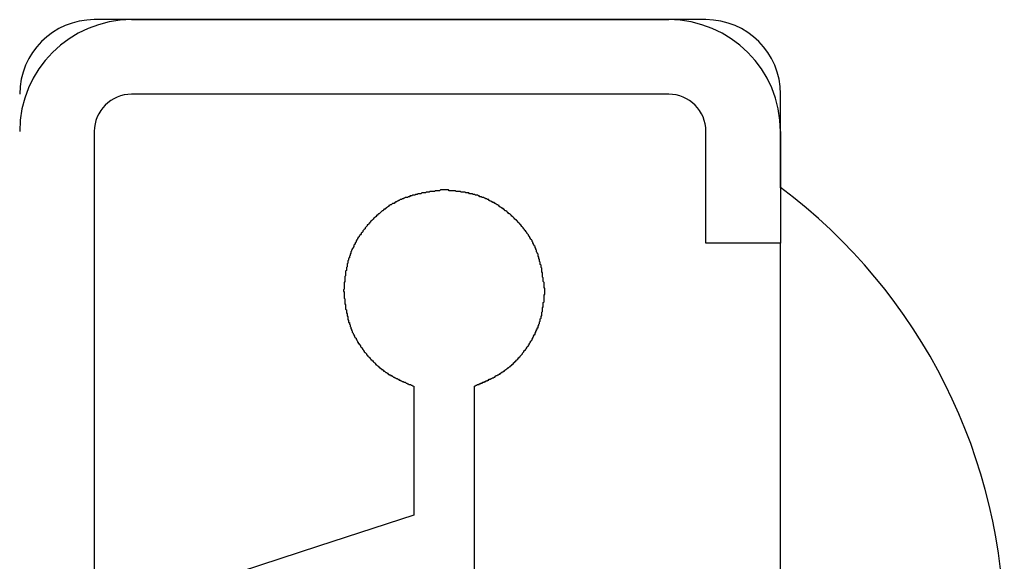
# Model space of a CAD drawing. Header units: millimetres. Extents: x 7187 to 8806, y -3756 to -2918.
# Tile 50 of 250: x 7249.3 to 7262.5, y -3104.44 to -3097.18. Entities that reach past the tile are written whole.
import ezdxf

# ---------------------------------------------------------------- set-up
doc = ezdxf.new("R2010")
doc.units = ezdxf.units.MM
doc.header["$LTSCALE"] = 3

msp = doc.modelspace()

# ---------------------------------------------------------------- linework, layer by layer
at = {"linetype": 'Continuous', "lineweight": 30}
for p, q in [((7258.503, -3097.176), (7250.303, -3097.176)), ((7250.803, -3097.176), (7258.003, -3097.176)), ((7258.003, -3098.176), (7250.803, -3098.176)), ((7259.503, -3098.812), (7259.503, -3098.176)), ((7250.303, -3098.676), (7250.303, -3112.176)), ((7258.503, -3100.176), (7258.503, -3098.676)), ((7259.503, -3098.676), (7259.503, -3100.176)), ((7259.503, -3100.176), (7258.503, -3100.176)), ((7259.503, -3110.676), (7259.503, -3100.176)), ((7254.586, -3102.093), (7254.586, -3103.825)), ((7255.401, -3104.907), (7255.401, -3102.093))]:
    msp.add_line(p, q, dxfattribs=at)
at = {"linetype": 'Continuous', "lineweight": 30, "flags": 128}
msp.add_lwpolyline([(7254.586, -3103.825), (7253.309, -3104.241), (7251.739, -3104.753)], dxfattribs=at)
at = {"linetype": 'Continuous', "lineweight": 30}
for points in [[(7259.502, -3099.431, 0), (7259.502, -3099.421, 0), (7259.502, -3099.421, 0), (7259.502, -3099.421, 0), (7259.502, -3099.421, 0), (7259.502, -3099.421, 0), (7259.502, -3099.421, 0), (7259.502, -3099.421, 0), (7259.502, -3099.421, 0), (7259.502, -3099.421, 0), (7259.502, -3099.421, 0), (7259.502, -3099.421, 0), (7259.502, -3099.421, 0), (7259.502, -3099.421, 0), (7259.502, -3099.421, 0), (7259.502, -3099.421, 0), (7259.502, -3099.421, 0), (7259.502, -3099.421, 0), (7259.502, -3099.421, 0), (7259.502, -3099.421, 0), (7259.502, -3099.421, 0), (7259.502, -3099.421, 0), (7259.502, -3099.421, 0), (7259.502, -3099.421, 0), (7259.502, -3099.421, 0), (7259.502, -3099.421, 0), (7259.502, -3099.411, 0), (7259.502, -3099.411, 0), (7259.502, -3099.411, 0), (7259.502, -3099.411, 0), (7259.502, -3099.411, 0), (7259.502, -3099.411, 0), (7259.502, -3099.411, 0), (7259.502, -3099.411, 0), (7259.502, -3099.411, 0), (7259.502, -3099.411, 0), (7259.502, -3099.411, 0), (7259.502, -3099.411, 0), (7259.502, -3099.411, 0), (7259.502, -3099.411, 0), (7259.502, -3099.411, 0), (7259.502, -3099.411, 0), (7259.502, -3099.401, 0), (7259.502, -3099.401, 0), (7259.502, -3099.401, 0), (7259.502, -3099.401, 0), (7259.502, -3099.401, 0), (7259.502, -3099.401, 0), (7259.502, -3099.401, 0), (7259.502, -3099.401, 0), (7259.502, -3099.401, 0), (7259.502, -3099.401, 0), (7259.502, -3099.391, 0), (7259.502, -3099.391, 0), (7259.502, -3099.391, 0), (7259.502, -3099.391, 0), (7259.502, -3099.391, 0), (7259.502, -3099.391, 0), (7259.502, -3099.391, 0), (7259.502, -3099.391, 0), (7259.502, -3099.391, 0), (7259.502, -3099.381, 0), (7259.502, -3099.381, 0), (7259.502, -3099.381, 0), (7259.502, -3099.381, 0), (7259.502, -3099.381, 0), (7259.502, -3099.381, 0), (7259.502, -3099.381, 0), (7259.502, -3099.371, 0), (7259.502, -3099.371, 0), (7259.502, -3099.371, 0), (7259.502, -3099.371, 0), (7259.502, -3099.371, 0), (7259.502, -3099.371, 0), (7259.502, -3099.361, 0), (7259.502, -3099.361, 0), (7259.502, -3099.361, 0), (7259.502, -3099.361, 0), (7259.502, -3099.361, 0), (7259.502, -3099.361, 0), (7259.502, -3099.361, 0), (7259.502, -3099.351, 0), (7259.502, -3099.351, 0), (7259.502, -3099.351, 0), (7259.502, -3099.351, 0), (7259.502, -3099.351, 0), (7259.502, -3099.341, 0), (7259.502, -3099.341, 0), (7259.502, -3099.341, 0), (7259.502, -3099.341, 0), (7259.502, -3099.341, 0), (7259.502, -3099.341, 0), (7259.502, -3099.331, 0), (7259.502, -3099.331, 0), (7259.502, -3099.331, 0), (7259.502, -3099.331, 0), (7259.502, -3099.331, 0), (7259.502, -3099.321, 0), (7259.502, -3099.321, 0), (7259.502, -3099.321, 0), (7259.502, -3099.321, 0), (7259.502, -3099.321, 0), (7259.502, -3099.311, 0), (7259.502, -3099.311, 0), (7259.502, -3099.311, 0), (7259.502, -3099.311, 0), (7259.502, -3099.311, 0), (7259.502, -3099.301, 0), (7259.502, -3099.301, 0), (7259.502, -3099.301, 0), (7259.502, -3099.301, 0), (7259.502, -3099.301, 0), (7259.502, -3099.291, 0), (7259.502, -3099.291, 0), (7259.502, -3099.291, 0), (7259.502, -3099.291, 0), (7259.502, -3099.291, 0), (7259.502, -3099.281, 0), (7259.502, -3099.281, 0), (7259.502, -3099.281, 0), (7259.502, -3099.281, 0), (7259.502, -3099.271, 0), (7259.502, -3099.271, 0), (7259.502, -3099.271, 0), (7259.502, -3099.271, 0), (7259.502, -3099.271, 0), (7259.502, -3099.261, 0), (7259.502, -3099.261, 0), (7259.502, -3099.261, 0), (7259.502, -3099.261, 0), (7259.502, -3099.251, 0), (7259.502, -3099.251, 0), (7259.502, -3099.251, 0), (7259.502, -3099.251, 0), (7259.502, -3099.241, 0), (7259.502, -3099.241, 0), (7259.502, -3099.241, 0), (7259.502, -3099.241, 0), (7259.502, -3099.231, 0), (7259.502, -3099.231, 0), (7259.502, -3099.231, 0), (7259.502, -3099.231, 0), (7259.502, -3099.231, 0), (7259.502, -3099.221, 0), (7259.502, -3099.221, 0), (7259.502, -3099.221, 0), (7259.502, -3099.221, 0), (7259.502, -3099.211, 0), (7259.502, -3099.211, 0), (7259.502, -3099.211, 0), (7259.502, -3099.211, 0), (7259.502, -3099.201, 0), (7259.502, -3099.201, 0), (7259.502, -3099.201, 0), (7259.502, -3099.201, 0), (7259.502, -3099.191, 0), (7259.502, -3099.191, 0), (7259.502, -3099.191, 0), (7259.502, -3099.181, 0), (7259.502, -3099.181, 0), (7259.502, -3099.181, 0), (7259.502, -3099.181, 0), (7259.502, -3099.171, 0), (7259.502, -3099.171, 0), (7259.502, -3099.171, 0), (7259.502, -3099.171, 0), (7259.502, -3099.161, 0), (7259.502, -3099.161, 0), (7259.502, -3099.161, 0), (7259.502, -3099.161, 0), (7259.502, -3099.151, 0), (7259.502, -3099.151, 0), (7259.502, -3099.151, 0), (7259.502, -3099.151, 0), (7259.502, -3099.141, 0), (7259.502, -3099.141, 0), (7259.502, -3099.141, 0), (7259.502, -3099.131, 0), (7259.502, -3099.131, 0), (7259.502, -3099.131, 0), (7259.502, -3099.131, 0), (7259.502, -3099.121, 0), (7259.502, -3099.121, 0), (7259.502, -3099.121, 0), (7259.502, -3099.121, 0), (7259.502, -3099.111, 0), (7259.502, -3099.111, 0), (7259.502, -3099.111, 0), (7259.502, -3099.101, 0), (7259.502, -3099.101, 0), (7259.502, -3099.101, 0), (7259.502, -3099.101, 0), (7259.502, -3099.091, 0), (7259.502, -3099.091, 0), (7259.502, -3099.091, 0), (7259.502, -3099.081, 0), (7259.502, -3099.081, 0), (7259.502, -3099.081, 0), (7259.502, -3099.081, 0), (7259.502, -3099.071, 0), (7259.502, -3099.071, 0), (7259.502, -3099.071, 0), (7259.502, -3099.061, 0), (7259.502, -3099.061, 0), (7259.502, -3099.061, 0), (7259.502, -3099.061, 0), (7259.502, -3099.051, 0), (7259.502, -3099.051, 0), (7259.502, -3099.051, 0), (7259.502, -3099.041, 0), (7259.502, -3099.041, 0), (7259.502, -3099.041, 0), (7259.502, -3099.041, 0), (7259.502, -3099.031, 0), (7259.502, -3099.031, 0), (7259.502, -3099.031, 0), (7259.502, -3099.021, 0), (7259.502, -3099.021, 0), (7259.502, -3099.021, 0), (7259.502, -3099.021, 0), (7259.502, -3099.011, 0), (7259.502, -3099.011, 0), (7259.502, -3099.011, 0), (7259.502, -3099.001, 0), (7259.502, -3099.001, 0), (7259.502, -3099.001, 0), (7259.502, -3098.991, 0), (7259.502, -3098.991, 0), (7259.502, -3098.991, 0), (7259.502, -3098.991, 0), (7259.502, -3098.981, 0), (7259.502, -3098.981, 0), (7259.502, -3098.981, 0), (7259.502, -3098.971, 0), (7259.502, -3098.971, 0), (7259.502, -3098.971, 0), (7259.502, -3098.971, 0), (7259.502, -3098.961, 0), (7259.502, -3098.961, 0), (7259.502, -3098.961, 0), (7259.502, -3098.951, 0), (7259.502, -3098.951, 0), (7259.502, -3098.951, 0), (7259.502, -3098.941, 0), (7259.502, -3098.941, 0), (7259.502, -3098.941, 0), (7259.502, -3098.941, 0), (7259.502, -3098.931, 0), (7259.502, -3098.931, 0), (7259.502, -3098.931, 0), (7259.502, -3098.921, 0), (7259.502, -3098.921, 0), (7259.502, -3098.921, 0), (7259.502, -3098.911, 0), (7259.502, -3098.911, 0), (7259.502, -3098.911, 0), (7259.502, -3098.901, 0), (7259.502, -3098.901, 0), (7259.502, -3098.901, 0), (7259.502, -3098.901, 0), (7259.502, -3098.891, 0), (7259.502, -3098.891, 0), (7259.502, -3098.891, 0), (7259.502, -3098.881, 0), (7259.502, -3098.881, 0), (7259.502, -3098.881, 0), (7259.502, -3098.871, 0), (7259.502, -3098.871, 0), (7259.502, -3098.871, 0), (7259.502, -3098.871, 0), (7259.502, -3098.861, 0), (7259.502, -3098.861, 0), (7259.502, -3098.861, 0), (7259.502, -3098.851, 0), (7259.502, -3098.851, 0), (7259.502, -3098.851, 0), (7259.502, -3098.841, 0), (7259.502, -3098.841, 0), (7259.502, -3098.841, 0), (7259.502, -3098.831, 0), (7259.502, -3098.831, 0), (7259.502, -3098.831, 0), (7259.502, -3098.831, 0), (7259.502, -3098.821, 0), (7259.502, -3098.821, 0), (7259.502, -3098.821, 0), (7259.502, -3098.811, 0), (7259.502, -3098.811, 0)], [(7254.992, -3099.461, 0), (7254.982, -3099.461, 0), (7254.972, -3099.461, 0), (7254.962, -3099.461, 0), (7254.952, -3099.461, 0), (7254.942, -3099.461, 0), (7254.932, -3099.471, 0), (7254.922, -3099.471, 0), (7254.922, -3099.471, 0), (7254.912, -3099.471, 0), (7254.902, -3099.471, 0), (7254.892, -3099.471, 0), (7254.882, -3099.471, 0), (7254.872, -3099.471, 0), (7254.862, -3099.481, 0), (7254.852, -3099.481, 0), (7254.842, -3099.481, 0), (7254.832, -3099.481, 0), (7254.822, -3099.481, 0), (7254.812, -3099.481, 0), (7254.802, -3099.481, 0), (7254.792, -3099.491, 0), (7254.782, -3099.491, 0), (7254.772, -3099.491, 0), (7254.762, -3099.491, 0), (7254.752, -3099.491, 0), (7254.752, -3099.491, 0), (7254.742, -3099.501, 0), (7254.732, -3099.501, 0), (7254.722, -3099.501, 0), (7254.712, -3099.501, 0), (7254.702, -3099.501, 0), (7254.692, -3099.501, 0), (7254.682, -3099.511, 0), (7254.672, -3099.511, 0), (7254.662, -3099.511, 0), (7254.652, -3099.511, 0), (7254.642, -3099.511, 0), (7254.632, -3099.521, 0), (7254.622, -3099.521, 0), (7254.622, -3099.521, 0), (7254.612, -3099.521, 0), (7254.602, -3099.531, 0), (7254.592, -3099.531, 0), (7254.582, -3099.531, 0), (7254.572, -3099.531, 0), (7254.562, -3099.541, 0), (7254.552, -3099.541, 0), (7254.542, -3099.541, 0), (7254.532, -3099.541, 0), (7254.532, -3099.551, 0), (7254.522, -3099.551, 0), (7254.512, -3099.551, 0), (7254.502, -3099.561, 0), (7254.492, -3099.561, 0), (7254.482, -3099.561, 0), (7254.472, -3099.561, 0), (7254.462, -3099.571, 0), (7254.452, -3099.571, 0), (7254.452, -3099.571, 0), (7254.442, -3099.581, 0), (7254.432, -3099.581, 0), (7254.422, -3099.591, 0), (7254.412, -3099.591, 0), (7254.402, -3099.591, 0), (7254.392, -3099.601, 0), (7254.392, -3099.601, 0), (7254.382, -3099.601, 0), (7254.372, -3099.611, 0), (7254.362, -3099.611, 0), (7254.352, -3099.621, 0), (7254.342, -3099.621, 0), (7254.342, -3099.631, 0), (7254.332, -3099.631, 0), (7254.322, -3099.641, 0), (7254.312, -3099.641, 0), (7254.302, -3099.641, 0), (7254.292, -3099.651, 0), (7254.292, -3099.651, 0), (7254.282, -3099.661, 0), (7254.272, -3099.661, 0), (7254.262, -3099.671, 0), (7254.252, -3099.671, 0), (7254.252, -3099.681, 0), (7254.242, -3099.681, 0), (7254.232, -3099.691, 0), (7254.222, -3099.701, 0), (7254.222, -3099.701, 0), (7254.212, -3099.711, 0), (7254.202, -3099.711, 0), (7254.192, -3099.721, 0), (7254.182, -3099.721, 0), (7254.182, -3099.731, 0), (7254.172, -3099.741, 0), (7254.162, -3099.741, 0), (7254.152, -3099.751, 0), (7254.152, -3099.751, 0), (7254.142, -3099.761, 0), (7254.132, -3099.771, 0), (7254.132, -3099.771, 0), (7254.122, -3099.781, 0), (7254.112, -3099.781, 0), (7254.102, -3099.791, 0), (7254.102, -3099.801, 0), (7254.092, -3099.801, 0), (7254.082, -3099.811, 0), (7254.082, -3099.821, 0), (7254.072, -3099.821, 0), (7254.062, -3099.831, 0), (7254.052, -3099.841, 0), (7254.052, -3099.841, 0), (7254.042, -3099.851, 0), (7254.032, -3099.861, 0), (7254.032, -3099.861, 0), (7254.022, -3099.871, 0), (7254.012, -3099.881, 0), (7254.012, -3099.881, 0), (7254.002, -3099.891, 0), (7253.992, -3099.901, 0), (7253.992, -3099.911, 0), (7253.982, -3099.911, 0), (7253.982, -3099.921, 0), (7253.972, -3099.931, 0), (7253.962, -3099.931, 0), (7253.962, -3099.941, 0), (7253.952, -3099.951, 0), (7253.942, -3099.961, 0), (7253.942, -3099.961, 0), (7253.932, -3099.971, 0), (7253.932, -3099.981, 0), (7253.922, -3099.991, 0), (7253.922, -3099.991, 0), (7253.912, -3100.001, 0), (7253.902, -3100.011, 0), (7253.902, -3100.021, 0), (7253.892, -3100.031, 0), (7253.892, -3100.031, 0), (7253.882, -3100.041, 0), (7253.882, -3100.051, 0), (7253.872, -3100.061, 0), (7253.862, -3100.061, 0), (7253.862, -3100.071, 0), (7253.852, -3100.081, 0), (7253.852, -3100.091, 0), (7253.842, -3100.101, 0), (7253.842, -3100.101, 0), (7253.832, -3100.111, 0), (7253.832, -3100.121, 0), (7253.822, -3100.131, 0), (7253.822, -3100.141, 0), (7253.812, -3100.141, 0), (7253.812, -3100.151, 0), (7253.812, -3100.161, 0), (7253.802, -3100.171, 0), (7253.802, -3100.181, 0), (7253.792, -3100.191, 0), (7253.792, -3100.191, 0), (7253.782, -3100.201, 0), (7253.782, -3100.211, 0), (7253.782, -3100.221, 0), (7253.772, -3100.231, 0), (7253.772, -3100.241, 0), (7253.762, -3100.251, 0), (7253.762, -3100.251, 0), (7253.762, -3100.261, 0), (7253.752, -3100.271, 0), (7253.752, -3100.281, 0), (7253.742, -3100.291, 0), (7253.742, -3100.301, 0), (7253.742, -3100.311, 0), (7253.732, -3100.321, 0), (7253.732, -3100.321, 0), (7253.732, -3100.331, 0), (7253.732, -3100.341, 0), (7253.722, -3100.351, 0), (7253.722, -3100.361, 0), (7253.722, -3100.371, 0), (7253.712, -3100.381, 0), (7253.712, -3100.391, 0), (7253.712, -3100.401, 0), (7253.712, -3100.401, 0), (7253.702, -3100.411, 0), (7253.702, -3100.421, 0), (7253.702, -3100.431, 0), (7253.702, -3100.441, 0), (7253.692, -3100.451, 0), (7253.692, -3100.461, 0), (7253.692, -3100.471, 0), (7253.692, -3100.481, 0), (7253.692, -3100.491, 0), (7253.682, -3100.501, 0), (7253.682, -3100.511, 0), (7253.682, -3100.511, 0), (7253.682, -3100.521, 0), (7253.682, -3100.531, 0), (7253.682, -3100.541, 0), (7253.672, -3100.551, 0), (7253.672, -3100.561, 0), (7253.672, -3100.571, 0), (7253.672, -3100.581, 0), (7253.672, -3100.591, 0), (7253.672, -3100.601, 0), (7253.672, -3100.611, 0), (7253.662, -3100.621, 0), (7253.662, -3100.631, 0), (7253.662, -3100.641, 0), (7253.662, -3100.651, 0), (7253.662, -3100.651, 0), (7253.662, -3100.661, 0), (7253.662, -3100.671, 0), (7253.662, -3100.681, 0), (7253.662, -3100.691, 0), (7253.652, -3100.701, 0), (7253.652, -3100.711, 0), (7253.652, -3100.721, 0), (7253.652, -3100.731, 0), (7253.652, -3100.741, 0), (7253.652, -3100.751, 0), (7253.652, -3100.761, 0), (7253.652, -3100.771, 0), (7253.652, -3100.781, 0), (7253.652, -3100.791, 0), (7253.642, -3100.801, 0), (7253.642, -3100.811, 0)], [(7256.342, -3100.811, 0), (7256.342, -3100.801, 0), (7256.342, -3100.791, 0), (7256.342, -3100.781, 0), (7256.332, -3100.771, 0), (7256.332, -3100.761, 0), (7256.332, -3100.751, 0), (7256.332, -3100.741, 0), (7256.332, -3100.731, 0), (7256.332, -3100.721, 0), (7256.332, -3100.711, 0), (7256.332, -3100.701, 0), (7256.322, -3100.691, 0), (7256.322, -3100.681, 0), (7256.322, -3100.671, 0), (7256.322, -3100.661, 0), (7256.322, -3100.651, 0), (7256.322, -3100.641, 0), (7256.322, -3100.641, 0), (7256.312, -3100.631, 0), (7256.312, -3100.621, 0), (7256.312, -3100.611, 0), (7256.312, -3100.601, 0), (7256.312, -3100.591, 0), (7256.312, -3100.581, 0), (7256.312, -3100.571, 0), (7256.302, -3100.561, 0), (7256.302, -3100.551, 0), (7256.302, -3100.541, 0), (7256.302, -3100.531, 0), (7256.302, -3100.521, 0), (7256.302, -3100.511, 0), (7256.292, -3100.501, 0), (7256.292, -3100.501, 0), (7256.292, -3100.491, 0), (7256.292, -3100.481, 0), (7256.292, -3100.471, 0), (7256.282, -3100.461, 0), (7256.282, -3100.451, 0), (7256.282, -3100.441, 0), (7256.282, -3100.431, 0), (7256.272, -3100.421, 0), (7256.272, -3100.411, 0), (7256.272, -3100.401, 0), (7256.272, -3100.391, 0), (7256.262, -3100.391, 0), (7256.262, -3100.381, 0), (7256.262, -3100.371, 0), (7256.262, -3100.361, 0), (7256.252, -3100.351, 0), (7256.252, -3100.341, 0), (7256.252, -3100.331, 0), (7256.252, -3100.321, 0), (7256.242, -3100.311, 0), (7256.242, -3100.301, 0), (7256.242, -3100.301, 0), (7256.232, -3100.291, 0), (7256.232, -3100.281, 0), (7256.232, -3100.271, 0), (7256.222, -3100.261, 0), (7256.222, -3100.251, 0), (7256.222, -3100.241, 0), (7256.212, -3100.241, 0), (7256.212, -3100.231, 0), (7256.212, -3100.221, 0), (7256.202, -3100.211, 0), (7256.202, -3100.201, 0), (7256.192, -3100.191, 0), (7256.192, -3100.181, 0), (7256.182, -3100.181, 0), (7256.182, -3100.171, 0), (7256.182, -3100.161, 0), (7256.172, -3100.151, 0), (7256.172, -3100.141, 0), (7256.162, -3100.131, 0), (7256.162, -3100.131, 0), (7256.152, -3100.121, 0), (7256.152, -3100.111, 0), (7256.142, -3100.101, 0), (7256.142, -3100.091, 0), (7256.132, -3100.091, 0), (7256.132, -3100.081, 0), (7256.122, -3100.071, 0), (7256.122, -3100.061, 0), (7256.112, -3100.051, 0), (7256.112, -3100.051, 0), (7256.102, -3100.041, 0), (7256.102, -3100.031, 0), (7256.092, -3100.021, 0), (7256.092, -3100.021, 0), (7256.082, -3100.011, 0), (7256.072, -3100.001, 0), (7256.072, -3099.991, 0), (7256.062, -3099.981, 0), (7256.062, -3099.981, 0), (7256.052, -3099.971, 0), (7256.042, -3099.961, 0), (7256.042, -3099.961, 0), (7256.032, -3099.951, 0), (7256.032, -3099.941, 0), (7256.022, -3099.931, 0), (7256.012, -3099.931, 0), (7256.012, -3099.921, 0), (7256.002, -3099.911, 0), (7255.992, -3099.901, 0), (7255.992, -3099.901, 0), (7255.982, -3099.891, 0), (7255.982, -3099.881, 0), (7255.972, -3099.881, 0), (7255.962, -3099.871, 0), (7255.962, -3099.861, 0), (7255.952, -3099.861, 0), (7255.942, -3099.851, 0), (7255.932, -3099.841, 0), (7255.932, -3099.841, 0), (7255.922, -3099.831, 0), (7255.912, -3099.821, 0), (7255.912, -3099.821, 0), (7255.902, -3099.811, 0), (7255.892, -3099.801, 0), (7255.892, -3099.801, 0), (7255.882, -3099.791, 0), (7255.872, -3099.781, 0), (7255.862, -3099.781, 0), (7255.862, -3099.771, 0), (7255.852, -3099.771, 0), (7255.842, -3099.761, 0), (7255.832, -3099.751, 0), (7255.832, -3099.751, 0), (7255.822, -3099.741, 0), (7255.812, -3099.741, 0), (7255.802, -3099.731, 0), (7255.802, -3099.721, 0), (7255.792, -3099.721, 0), (7255.782, -3099.711, 0), (7255.772, -3099.711, 0), (7255.772, -3099.701, 0), (7255.762, -3099.701, 0), (7255.752, -3099.691, 0), (7255.742, -3099.691, 0), (7255.732, -3099.681, 0), (7255.732, -3099.671, 0), (7255.722, -3099.671, 0), (7255.712, -3099.661, 0), (7255.702, -3099.661, 0), (7255.692, -3099.651, 0), (7255.692, -3099.651, 0), (7255.682, -3099.641, 0), (7255.672, -3099.641, 0), (7255.662, -3099.631, 0), (7255.652, -3099.631, 0), (7255.642, -3099.631, 0), (7255.642, -3099.621, 0), (7255.632, -3099.621, 0), (7255.622, -3099.611, 0), (7255.612, -3099.611, 0), (7255.602, -3099.601, 0), (7255.592, -3099.601, 0), (7255.592, -3099.591, 0), (7255.582, -3099.591, 0), (7255.572, -3099.591, 0), (7255.562, -3099.581, 0), (7255.552, -3099.581, 0), (7255.542, -3099.571, 0), (7255.532, -3099.571, 0), (7255.532, -3099.571, 0), (7255.522, -3099.561, 0), (7255.512, -3099.561, 0), (7255.502, -3099.561, 0), (7255.492, -3099.551, 0), (7255.482, -3099.551, 0), (7255.472, -3099.551, 0), (7255.462, -3099.541, 0), (7255.462, -3099.541, 0), (7255.452, -3099.541, 0), (7255.442, -3099.531, 0), (7255.432, -3099.531, 0), (7255.422, -3099.531, 0), (7255.412, -3099.531, 0), (7255.402, -3099.521, 0), (7255.392, -3099.521, 0), (7255.382, -3099.521, 0), (7255.382, -3099.521, 0), (7255.372, -3099.511, 0), (7255.362, -3099.511, 0), (7255.352, -3099.511, 0), (7255.342, -3099.511, 0), (7255.332, -3099.511, 0), (7255.322, -3099.501, 0), (7255.312, -3099.501, 0), (7255.302, -3099.501, 0), (7255.292, -3099.501, 0), (7255.282, -3099.501, 0), (7255.272, -3099.491, 0), (7255.262, -3099.491, 0), (7255.262, -3099.491, 0), (7255.252, -3099.491, 0), (7255.242, -3099.491, 0), (7255.232, -3099.491, 0), (7255.222, -3099.491, 0), (7255.212, -3099.481, 0), (7255.202, -3099.481, 0), (7255.192, -3099.481, 0), (7255.182, -3099.481, 0), (7255.172, -3099.481, 0), (7255.162, -3099.481, 0), (7255.152, -3099.481, 0), (7255.142, -3099.471, 0), (7255.132, -3099.471, 0), (7255.122, -3099.471, 0), (7255.112, -3099.471, 0), (7255.112, -3099.471, 0), (7255.102, -3099.471, 0), (7255.092, -3099.471, 0), (7255.082, -3099.471, 0), (7255.072, -3099.471, 0), (7255.062, -3099.471, 0), (7255.052, -3099.461, 0), (7255.042, -3099.461, 0), (7255.032, -3099.461, 0), (7255.022, -3099.461, 0), (7255.012, -3099.461, 0), (7255.002, -3099.461, 0), (7254.992, -3099.461, 0)], [(7253.642, -3100.811, 0), (7253.642, -3100.811, 0), (7253.642, -3100.821, 0), (7253.652, -3100.831, 0), (7253.652, -3100.841, 0), (7253.652, -3100.841, 0), (7253.652, -3100.851, 0), (7253.652, -3100.861, 0), (7253.652, -3100.871, 0), (7253.652, -3100.881, 0), (7253.652, -3100.881, 0), (7253.652, -3100.891, 0), (7253.652, -3100.901, 0), (7253.652, -3100.911, 0), (7253.652, -3100.911, 0), (7253.662, -3100.921, 0), (7253.662, -3100.931, 0), (7253.662, -3100.941, 0), (7253.662, -3100.941, 0), (7253.662, -3100.951, 0), (7253.662, -3100.961, 0), (7253.662, -3100.971, 0), (7253.662, -3100.971, 0), (7253.662, -3100.981, 0), (7253.662, -3100.991, 0), (7253.672, -3101.001, 0), (7253.672, -3101.001, 0), (7253.672, -3101.011, 0), (7253.672, -3101.021, 0), (7253.672, -3101.031, 0), (7253.672, -3101.041, 0), (7253.672, -3101.041, 0), (7253.672, -3101.051, 0), (7253.672, -3101.061, 0), (7253.682, -3101.071, 0), (7253.682, -3101.071, 0), (7253.682, -3101.081, 0), (7253.682, -3101.091, 0), (7253.682, -3101.101, 0), (7253.682, -3101.101, 0), (7253.682, -3101.111, 0), (7253.692, -3101.121, 0), (7253.692, -3101.121, 0), (7253.692, -3101.131, 0), (7253.692, -3101.141, 0), (7253.692, -3101.151, 0), (7253.692, -3101.151, 0), (7253.702, -3101.161, 0), (7253.702, -3101.171, 0), (7253.702, -3101.181, 0), (7253.702, -3101.181, 0), (7253.702, -3101.191, 0), (7253.702, -3101.201, 0), (7253.712, -3101.211, 0), (7253.712, -3101.211, 0), (7253.712, -3101.221, 0), (7253.712, -3101.231, 0), (7253.712, -3101.241, 0), (7253.722, -3101.241, 0), (7253.722, -3101.251, 0), (7253.722, -3101.261, 0), (7253.722, -3101.261, 0), (7253.732, -3101.271, 0), (7253.732, -3101.281, 0), (7253.732, -3101.291, 0), (7253.732, -3101.291, 0), (7253.742, -3101.301, 0), (7253.742, -3101.311, 0), (7253.742, -3101.311, 0), (7253.742, -3101.321, 0), (7253.752, -3101.331, 0), (7253.752, -3101.331, 0), (7253.752, -3101.341, 0), (7253.762, -3101.351, 0), (7253.762, -3101.361, 0), (7253.762, -3101.361, 0), (7253.762, -3101.371, 0), (7253.772, -3101.381, 0), (7253.772, -3101.381, 0), (7253.772, -3101.391, 0), (7253.782, -3101.401, 0), (7253.782, -3101.401, 0), (7253.782, -3101.411, 0), (7253.792, -3101.421, 0), (7253.792, -3101.421, 0), (7253.792, -3101.431, 0), (7253.802, -3101.441, 0), (7253.802, -3101.441, 0), (7253.812, -3101.451, 0), (7253.812, -3101.461, 0), (7253.812, -3101.461, 0), (7253.822, -3101.471, 0), (7253.822, -3101.481, 0), (7253.822, -3101.481, 0), (7253.832, -3101.491, 0), (7253.832, -3101.501, 0), (7253.842, -3101.501, 0), (7253.842, -3101.511, 0), (7253.842, -3101.521, 0), (7253.852, -3101.521, 0), (7253.852, -3101.531, 0), (7253.862, -3101.541, 0), (7253.862, -3101.541, 0), (7253.872, -3101.551, 0), (7253.872, -3101.561, 0), (7253.872, -3101.561, 0), (7253.882, -3101.571, 0), (7253.882, -3101.571, 0), (7253.892, -3101.581, 0), (7253.892, -3101.591, 0), (7253.902, -3101.591, 0), (7253.902, -3101.601, 0), (7253.912, -3101.611, 0), (7253.912, -3101.611, 0), (7253.912, -3101.621, 0), (7253.922, -3101.621, 0), (7253.922, -3101.631, 0), (7253.932, -3101.641, 0), (7253.932, -3101.641, 0), (7253.942, -3101.651, 0), (7253.942, -3101.651, 0), (7253.952, -3101.661, 0), (7253.952, -3101.671, 0), (7253.962, -3101.671, 0), (7253.962, -3101.681, 0), (7253.972, -3101.681, 0), (7253.972, -3101.691, 0), (7253.982, -3101.701, 0), (7253.982, -3101.701, 0), (7253.992, -3101.711, 0), (7253.992, -3101.711, 0), (7254.002, -3101.721, 0), (7254.002, -3101.721, 0), (7254.012, -3101.731, 0), (7254.012, -3101.741, 0), (7254.022, -3101.741, 0), (7254.022, -3101.751, 0), (7254.032, -3101.751, 0), (7254.042, -3101.761, 0), (7254.042, -3101.761, 0), (7254.052, -3101.771, 0), (7254.052, -3101.771, 0), (7254.062, -3101.781, 0), (7254.062, -3101.781, 0), (7254.072, -3101.791, 0), (7254.072, -3101.801, 0), (7254.082, -3101.801, 0), (7254.092, -3101.811, 0), (7254.092, -3101.811, 0), (7254.102, -3101.821, 0), (7254.102, -3101.821, 0), (7254.112, -3101.831, 0), (7254.112, -3101.831, 0), (7254.122, -3101.841, 0), (7254.132, -3101.841, 0), (7254.132, -3101.851, 0), (7254.142, -3101.851, 0), (7254.142, -3101.861, 0), (7254.152, -3101.861, 0), (7254.152, -3101.871, 0), (7254.162, -3101.871, 0), (7254.172, -3101.871, 0), (7254.172, -3101.881, 0), (7254.182, -3101.881, 0), (7254.182, -3101.891, 0), (7254.192, -3101.891, 0), (7254.202, -3101.901, 0), (7254.202, -3101.901, 0), (7254.212, -3101.911, 0), (7254.222, -3101.911, 0), (7254.222, -3101.911, 0), (7254.232, -3101.921, 0), (7254.232, -3101.921, 0), (7254.242, -3101.931, 0), (7254.252, -3101.931, 0), (7254.252, -3101.941, 0), (7254.262, -3101.941, 0), (7254.272, -3101.941, 0), (7254.272, -3101.951, 0), (7254.282, -3101.951, 0), (7254.292, -3101.951, 0), (7254.292, -3101.961, 0), (7254.302, -3101.961, 0), (7254.312, -3101.971, 0), (7254.312, -3101.971, 0), (7254.322, -3101.971, 0), (7254.332, -3101.981, 0), (7254.332, -3101.981, 0), (7254.342, -3101.981, 0), (7254.352, -3101.991, 0), (7254.352, -3101.991, 0), (7254.362, -3101.991, 0), (7254.372, -3102.001, 0), (7254.372, -3102.001, 0), (7254.382, -3102.001, 0), (7254.392, -3102.011, 0), (7254.392, -3102.011, 0), (7254.402, -3102.011, 0), (7254.412, -3102.021, 0), (7254.412, -3102.021, 0), (7254.422, -3102.021, 0), (7254.432, -3102.031, 0), (7254.442, -3102.031, 0), (7254.442, -3102.031, 0), (7254.452, -3102.041, 0), (7254.462, -3102.041, 0), (7254.462, -3102.041, 0), (7254.472, -3102.041, 0), (7254.482, -3102.051, 0), (7254.482, -3102.051, 0), (7254.492, -3102.051, 0), (7254.502, -3102.061, 0), (7254.512, -3102.061, 0), (7254.512, -3102.061, 0), (7254.522, -3102.071, 0), (7254.532, -3102.071, 0), (7254.532, -3102.071, 0), (7254.542, -3102.071, 0), (7254.552, -3102.081, 0), (7254.562, -3102.081, 0), (7254.562, -3102.081, 0), (7254.572, -3102.091, 0), (7254.582, -3102.091, 0), (7254.582, -3102.091, 0)], [(7255.402, -3102.091, 0), (7255.412, -3102.091, 0), (7255.412, -3102.091, 0), (7255.422, -3102.081, 0), (7255.432, -3102.081, 0), (7255.432, -3102.081, 0), (7255.442, -3102.071, 0), (7255.452, -3102.071, 0), (7255.462, -3102.071, 0), (7255.462, -3102.061, 0), (7255.472, -3102.061, 0), (7255.482, -3102.061, 0), (7255.482, -3102.051, 0), (7255.492, -3102.051, 0), (7255.502, -3102.051, 0), (7255.502, -3102.051, 0), (7255.512, -3102.041, 0), (7255.522, -3102.041, 0), (7255.532, -3102.041, 0), (7255.532, -3102.031, 0), (7255.542, -3102.031, 0), (7255.552, -3102.031, 0), (7255.552, -3102.021, 0), (7255.562, -3102.021, 0), (7255.572, -3102.021, 0), (7255.572, -3102.011, 0), (7255.582, -3102.011, 0), (7255.592, -3102.011, 0), (7255.592, -3102.001, 0), (7255.602, -3102.001, 0), (7255.612, -3102.001, 0), (7255.622, -3101.991, 0), (7255.622, -3101.991, 0), (7255.632, -3101.991, 0), (7255.642, -3101.981, 0), (7255.642, -3101.981, 0), (7255.652, -3101.981, 0), (7255.662, -3101.971, 0), (7255.662, -3101.971, 0), (7255.672, -3101.971, 0), (7255.682, -3101.961, 0), (7255.682, -3101.961, 0), (7255.692, -3101.951, 0), (7255.702, -3101.951, 0), (7255.702, -3101.951, 0), (7255.712, -3101.941, 0), (7255.722, -3101.941, 0), (7255.722, -3101.941, 0), (7255.732, -3101.931, 0), (7255.742, -3101.931, 0), (7255.742, -3101.921, 0), (7255.752, -3101.921, 0), (7255.752, -3101.921, 0), (7255.762, -3101.911, 0), (7255.772, -3101.911, 0), (7255.772, -3101.901, 0), (7255.782, -3101.901, 0), (7255.792, -3101.891, 0), (7255.792, -3101.891, 0), (7255.802, -3101.891, 0), (7255.802, -3101.881, 0), (7255.812, -3101.881, 0), (7255.822, -3101.871, 0), (7255.822, -3101.871, 0), (7255.832, -3101.861, 0), (7255.832, -3101.861, 0), (7255.842, -3101.851, 0), (7255.852, -3101.851, 0), (7255.852, -3101.841, 0), (7255.862, -3101.841, 0), (7255.862, -3101.841, 0), (7255.872, -3101.831, 0), (7255.882, -3101.831, 0), (7255.882, -3101.821, 0), (7255.892, -3101.821, 0), (7255.892, -3101.811, 0), (7255.902, -3101.811, 0), (7255.902, -3101.801, 0), (7255.912, -3101.801, 0), (7255.922, -3101.791, 0), (7255.922, -3101.781, 0), (7255.932, -3101.781, 0), (7255.932, -3101.771, 0), (7255.942, -3101.771, 0), (7255.942, -3101.761, 0), (7255.952, -3101.761, 0), (7255.952, -3101.751, 0), (7255.962, -3101.751, 0), (7255.962, -3101.741, 0), (7255.972, -3101.741, 0), (7255.982, -3101.731, 0), (7255.982, -3101.721, 0), (7255.992, -3101.721, 0), (7255.992, -3101.711, 0), (7256.002, -3101.711, 0), (7256.002, -3101.701, 0), (7256.012, -3101.701, 0), (7256.012, -3101.691, 0), (7256.022, -3101.681, 0), (7256.022, -3101.681, 0), (7256.032, -3101.671, 0), (7256.032, -3101.671, 0), (7256.042, -3101.661, 0), (7256.042, -3101.651, 0), (7256.042, -3101.651, 0), (7256.052, -3101.641, 0), (7256.052, -3101.641, 0), (7256.062, -3101.631, 0), (7256.062, -3101.621, 0), (7256.072, -3101.621, 0), (7256.072, -3101.611, 0), (7256.082, -3101.611, 0), (7256.082, -3101.601, 0), (7256.092, -3101.591, 0), (7256.092, -3101.591, 0), (7256.102, -3101.581, 0), (7256.102, -3101.571, 0), (7256.102, -3101.571, 0), (7256.112, -3101.561, 0), (7256.112, -3101.561, 0), (7256.122, -3101.551, 0), (7256.122, -3101.541, 0), (7256.132, -3101.541, 0), (7256.132, -3101.531, 0), (7256.132, -3101.521, 0), (7256.142, -3101.521, 0), (7256.142, -3101.511, 0), (7256.152, -3101.501, 0), (7256.152, -3101.501, 0), (7256.152, -3101.491, 0), (7256.162, -3101.481, 0), (7256.162, -3101.481, 0), (7256.172, -3101.471, 0), (7256.172, -3101.461, 0), (7256.172, -3101.461, 0), (7256.182, -3101.451, 0), (7256.182, -3101.441, 0), (7256.182, -3101.441, 0), (7256.192, -3101.431, 0), (7256.192, -3101.421, 0), (7256.192, -3101.421, 0), (7256.202, -3101.411, 0), (7256.202, -3101.401, 0), (7256.212, -3101.401, 0), (7256.212, -3101.391, 0), (7256.212, -3101.381, 0), (7256.212, -3101.381, 0), (7256.222, -3101.371, 0), (7256.222, -3101.361, 0), (7256.222, -3101.351, 0), (7256.232, -3101.351, 0), (7256.232, -3101.341, 0), (7256.232, -3101.331, 0), (7256.242, -3101.331, 0), (7256.242, -3101.321, 0), (7256.242, -3101.311, 0), (7256.252, -3101.311, 0), (7256.252, -3101.301, 0), (7256.252, -3101.291, 0), (7256.252, -3101.281, 0), (7256.262, -3101.281, 0), (7256.262, -3101.271, 0), (7256.262, -3101.261, 0), (7256.262, -3101.261, 0), (7256.272, -3101.251, 0), (7256.272, -3101.241, 0), (7256.272, -3101.231, 0), (7256.272, -3101.231, 0), (7256.282, -3101.221, 0), (7256.282, -3101.211, 0), (7256.282, -3101.211, 0), (7256.282, -3101.201, 0), (7256.282, -3101.191, 0), (7256.292, -3101.181, 0), (7256.292, -3101.181, 0), (7256.292, -3101.171, 0), (7256.292, -3101.161, 0), (7256.292, -3101.151, 0), (7256.302, -3101.151, 0), (7256.302, -3101.141, 0), (7256.302, -3101.131, 0), (7256.302, -3101.121, 0), (7256.302, -3101.121, 0), (7256.302, -3101.111, 0), (7256.302, -3101.101, 0), (7256.312, -3101.091, 0), (7256.312, -3101.091, 0), (7256.312, -3101.081, 0), (7256.312, -3101.071, 0), (7256.312, -3101.061, 0), (7256.312, -3101.061, 0), (7256.312, -3101.051, 0), (7256.312, -3101.041, 0), (7256.322, -3101.031, 0), (7256.322, -3101.031, 0), (7256.322, -3101.021, 0), (7256.322, -3101.011, 0), (7256.322, -3101.001, 0), (7256.322, -3101.001, 0), (7256.322, -3100.991, 0), (7256.322, -3100.981, 0), (7256.322, -3100.971, 0), (7256.322, -3100.971, 0), (7256.332, -3100.961, 0), (7256.332, -3100.951, 0), (7256.332, -3100.941, 0), (7256.332, -3100.941, 0), (7256.332, -3100.931, 0), (7256.332, -3100.921, 0), (7256.332, -3100.911, 0), (7256.332, -3100.911, 0), (7256.332, -3100.901, 0), (7256.332, -3100.891, 0), (7256.332, -3100.881, 0), (7256.332, -3100.881, 0), (7256.332, -3100.871, 0), (7256.342, -3100.861, 0), (7256.342, -3100.851, 0), (7256.342, -3100.841, 0), (7256.342, -3100.841, 0), (7256.342, -3100.831, 0), (7256.342, -3100.821, 0), (7256.342, -3100.811, 0), (7256.342, -3100.811, 0)]]:
    msp.add_polyline3d(points, dxfattribs=at)
for centre, radius, start, end in [((7250.803, -3098.676), 1.5, 90, 180), ((7250.303, -3098.176), 1, 90, 180), ((7258.003, -3098.676), 1.5, 0, 90), ((7258.503, -3098.176), 1, 0, 90), ((7250.803, -3098.676), 0.5, 90, 180), ((7258.003, -3098.676), 0.5, 0, 90), ((7255.003, -3105.426), 7.5, 306.8699, 53.1301)]:
    msp.add_arc(centre, radius, start, end, dxfattribs=at)

doc.saveas('drawing.dxf')
